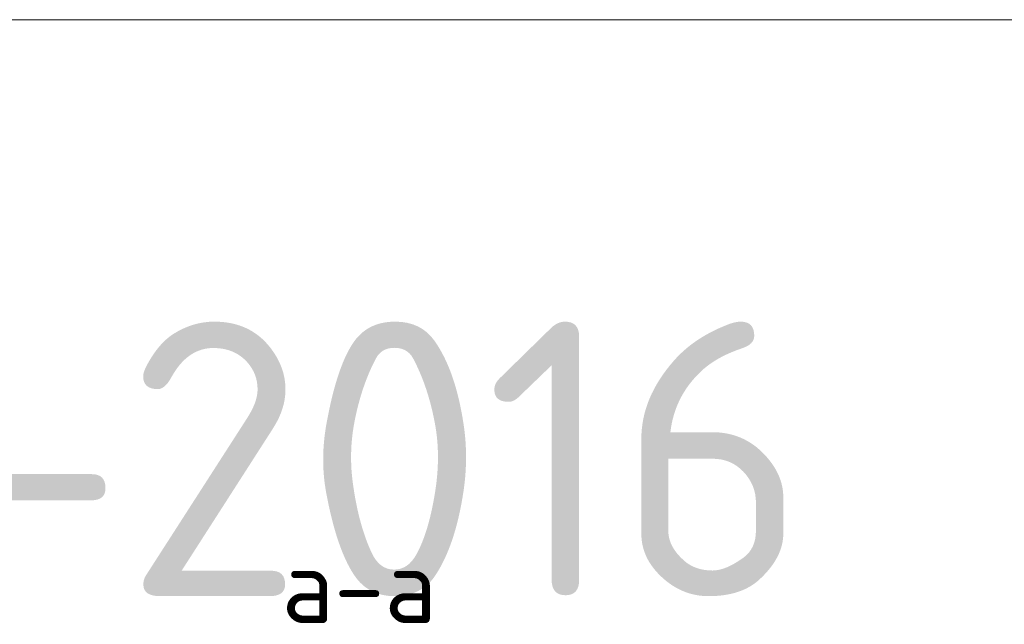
# Model space of a CAD drawing. Header units: metres. Extents: x -38 to 97, y -15 to 21.
# Tile 220 of 256: x 72.128 to 73.025, y 8.721 to 9.272. Entities that reach past the tile are written whole.
import ezdxf

# ---------------------------------------------------------------- set-up
doc = ezdxf.new("R2010")
doc.units = ezdxf.units.M
doc.layers.add('XR$6$Текст_ примечание', color=7, linetype='Continuous', lineweight=13)
doc.styles.add('ISOCPEUR', font='txt')

msp = doc.modelspace()

# ---------------------------------------------------------------- linework, layer by layer
at = {"layer": 'XR$6$Текст_ примечание', "color": 7, "linetype": 'Continuous', "lineweight": 13, "transparency": 33554687}
msp.add_line((86.41979, 9.27171), (67.91979, 9.27171), dxfattribs=at)

# ---------------------------------------------------------------- texts
at = {"color": 7, "linetype": 'Continuous', "lineweight": 50, "transparency": 33554687, "insert": (72.43752, 8.75601), "char_height": 0.0675, "width": 0.1863, "attachment_point": 5, "style": 'ISOCPEUR'}
msp.add_mtext('\\A1;{\\fISOCPEUR|i0|b0;\\H0.067500;\\W1.000000;\\C7;а-а}\\P', dxfattribs=at)
msp.add_mtext('\\A1;{\\fISOCPEUR|i0|b0;\\H0.067500;\\W1.000000;\\C7;а-а}\\P', dxfattribs=at)
msp.add_mtext('\\A1;{\\fISOCPEUR|i0|b0;\\H0.067500;\\W1.000000;\\C7;а-а}\\P', dxfattribs=at)
at = {"layer": 'XR$6$Текст_ примечание', "color": 7, "linetype": 'Continuous', "lineweight": 35, "transparency": 33554687, "insert": (70.35063, 8.74671), "char_height": 0.25, "width": 2.7437149, "attachment_point": 7, "style": 'ISOCPEUR'}
msp.add_mtext('\\W0.96;ГОСТ 34028-2016', dxfattribs=at)

doc.saveas('drawing.dxf')
